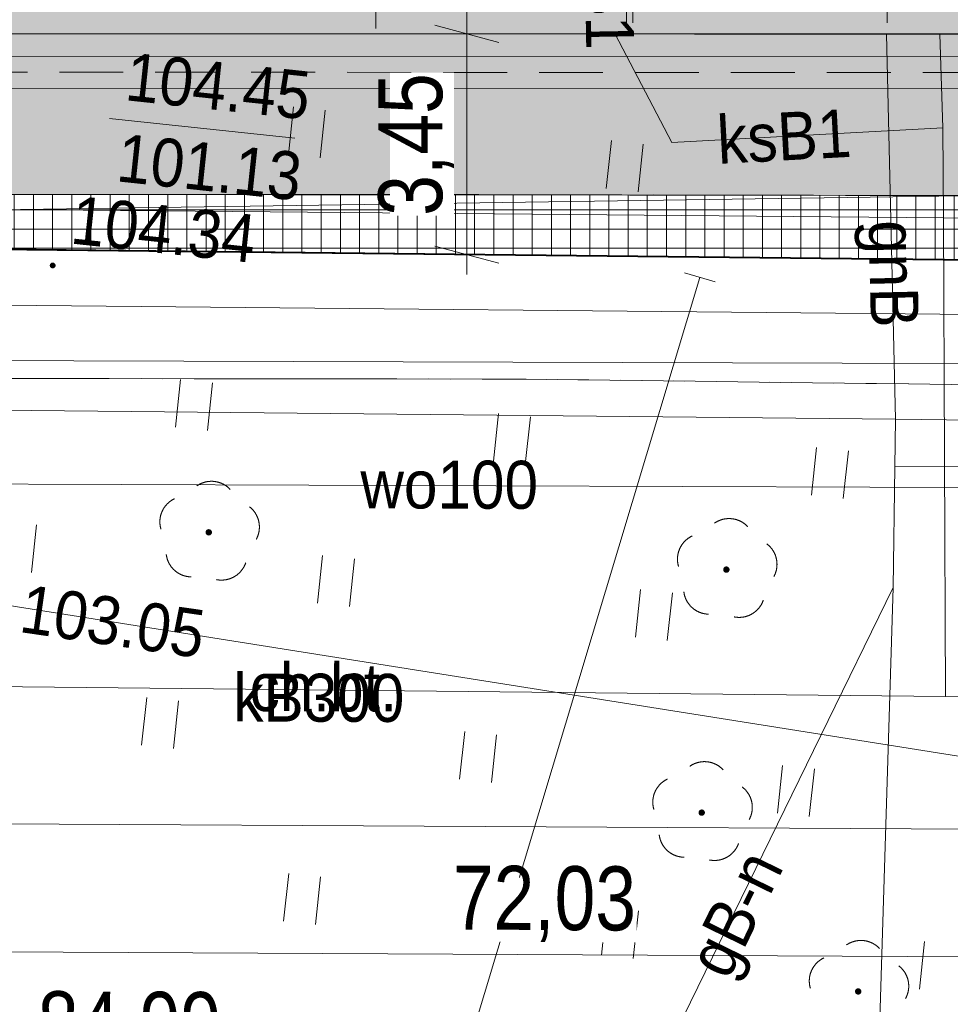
# Model space of a CAD drawing. Header units: millimetres. Extents: x -165388 to 921073, y -295343 to 494042.
# Tile 54 of 117: x 206786 to 221338, y 91679 to 107076. Entities that reach past the tile are written whole.
import ezdxf
from ezdxf.xclip import XClip

# ---------------------------------------------------------------- set-up
doc = ezdxf.new("R2010")
doc.units = ezdxf.units.MM
doc.header["$MEASUREMENT"] = 0
doc.header["$XCLIPFRAME"] = 0
for name, pattern in [('0.5_0.5', [1000, 500, -500]), ('1.0_0.5', [1500, 1000, -500]), ('Krawędzie ukryte', [2250, 1750, -500]), ('mz1.0_0.5', [1500, 1000, -500]), ('Wipeout_Contour', [1000, 0, -1000])]:
    doc.linetypes.add(name, pattern=pattern)
for name, color, linetype, lineweight in [('20231207_mdcp_Kolska_2-4_6_0_Nr_pióra__1', 7, 'Continuous', 13), ('bg-woz-oz.6640.12006.2023.pge-1_rzut_5_219-działka ewidencyjna_Nr_pióra__7', 7, 'Continuous', 18), ('bg-woz-oz.6640.12006.2023.pge-1_rzut_5_312-budynek ewidencyjny_Nr_pióra__7', 7, 'Continuous', 18), ('bg-woz-oz.6640.12006.2023.pge-1_rzut_5_chodnik (powierzchnia)-Atr17_Nr_pióra__7', 7, 'Continuous', 18), ('bg-woz-oz.6640.12006.2023.pge-1_rzut_5_chodnik (powierzchnia)_Nr_pióra__7', 7, 'Continuous', 18), ('bg-woz-oz.6640.12006.2023.pge-1_rzut_5_przewód gazowy (linia)-Atr1_Nr_pióra__7', 7, 'Continuous', 18), ('bg-woz-oz.6640.12006.2023.pge-1_rzut_5_przewód telekomunikacyjny (linia)_Nr_pióra__30', 252, 'Continuous', 18), ('bg-woz-oz.6640.12006.2023.pge-1_rzut_5_punkt o określonej wysokości (sieć kanalizacyjna)-Atr2_Nr_pióra__7', 7, 'Continuous', 18), ('bg-woz-oz.6640.12006.2023.pge-1_rzut_5_punkt o określonej wysokości (sieć telekomunikacyjna)-Atr2_Nr_pióra__30', 252, 'Continuous', 18), ('bg-woz-oz.6640.12006.2023.pge-1_rzut_5_punkt wysokościowy sztuczny-Atr2_Nr_pióra__7', 7, 'Continuous', 18), ('bg-woz-oz.6640.12006.2023.pge-1_rzut_5_punkt zmiany cech lub źródła danych o położeniu przewodu (sieć gazowa)_Nr_pióra__7', 7, 'Continuous', 18), ('bg-woz-oz.6640.12006.2023.pge-1_rzut_5_trawnik (powierzchnia) - symbol_Nr_pióra__7', 7, 'Continuous', 18), ('bg-woz-oz.6640.12006.2023.pge-1_rzut_5_trawnik (powierzchnia)_Nr_pióra__7', 7, 'Continuous', 18), ('bg-woz-oz.6640.12006.2023.pge-1_rzut_5_trawnik_Nr_pióra__7', 7, 'Continuous', 18), ('bg-woz-oz.6640.12006.2023.pge-1_rzut_5_ściana oporowa (linia)_Nr_pióra__7', 7, 'Continuous', 18), ('Wymiarowanie - PZT_Nr_pióra__21', 7, 'Continuous', 20), ('Zagospodarowanie - Ogólne_Nr_pióra__60', 230, 'Continuous', 40), ('ZD_INNE_Nr_pióra__80', 3, 'Continuous', 20), ('ZD_UTWARDZENIA_Nr_pióra__1', 7, 'Continuous', 13), ('ZD_UTWARDZENIA_Nr_pióra__101', 252, 'Continuous', 13)]:
    doc.layers.add(name, color=color, linetype=linetype, lineweight=lineweight)
for name, color, linetype, lineweight, true_color in [('bg-woz-oz.6640.12006.2023.pge-1_rzut_5_-PKIG-A-Sciany_Nr_pióra__82', 7, 'Continuous', 18, 0x6d6d6d), ('bg-woz-oz.6640.12006.2023.pge-1_rzut_5_218-kontur użytku gruntowego_Nr_pióra__3', 7, 'Continuous', 18, 0x959595), ('bg-woz-oz.6640.12006.2023.pge-1_rzut_5_drzewo liściaste (punkt)_Nr_pióra__94', 7, 'Continuous', 18, 0x4b4b4b), ('bg-woz-oz.6640.12006.2023.pge-1_rzut_5_przewód elektroenergetyczny (linia)_Nr_pióra__1', 7, 'Continuous', 18, 0x4c4c4c), ('bg-woz-oz.6640.12006.2023.pge-1_rzut_5_przewód gazowy (linia)_Nr_pióra__40', 7, 'Continuous', 18, 0xbcbcbc), ('bg-woz-oz.6640.12006.2023.pge-1_rzut_5_przewód gazowy-Atr1_Nr_pióra__40', 7, 'Continuous', 18, 0xbcbcbc), ('bg-woz-oz.6640.12006.2023.pge-1_rzut_5_przewód gazowy_Nr_pióra__40', 7, 'Continuous', 18, 0xbcbcbc), ('bg-woz-oz.6640.12006.2023.pge-1_rzut_5_przewód kanalizacyjny (linia)-Atr1_Nr_pióra__34', 7, 'Continuous', 18, 0x4b4b4b), ('bg-woz-oz.6640.12006.2023.pge-1_rzut_5_przewód kanalizacyjny (linia)_Nr_pióra__34', 7, 'Continuous', 18, 0x4b4b4b), ('bg-woz-oz.6640.12006.2023.pge-1_rzut_5_przewód kanalizacyjny-Atr1_Nr_pióra__34', 7, 'Continuous', 18, 0x4b4b4b), ('bg-woz-oz.6640.12006.2023.pge-1_rzut_5_przewód kanalizacyjny_Nr_pióra__34', 7, 'Continuous', 18, 0x4b4b4b), ('bg-woz-oz.6640.12006.2023.pge-1_rzut_5_przewód wodociągowy (linia)-Atr1_Nr_pióra__5', 7, 'Continuous', 18, 0x1d1d1d), ('bg-woz-oz.6640.12006.2023.pge-1_rzut_5_przewód wodociągowy (linia)_Nr_pióra__5', 7, 'Continuous', 18, 0x1d1d1d), ('bg-woz-oz.6640.12006.2023.pge-1_rzut_5_punkt o określonej wysokości (sieć kanalizacyjna)-Atr2_Nr_pióra__34', 7, 'Continuous', 18, 0x4b4b4b), ('bg-woz-oz.6640.12006.2023.pge-1_rzut_5_punkt o określonej wysokości (sieć kanalizacyjna)-Atr3_Nr_pióra__34', 7, 'Continuous', 18, 0x4b4b4b), ('Wymiarowanie - PZT_Nr_pióra__61', 7, 'Continuous', 13, 0x6a6a6a), ('ZD_DIM_Nr_pióra__48', 7, 'Continuous', 13, 0xa80f02), ('ZD_UTWARDZENIA_Nr_pióra__102', 7, 'Continuous', 13, 0xcccccc), ('ZD_UTWARDZENIA_Nr_pióra__170', 7, 'Continuous', 13, 0x9f9f00), ('ZD_UTWARDZENIA_Nr_pióra__202', 7, 'Continuous', 0, 0xe8e8e8)]:
    doc.layers.add(name, color=color, linetype=linetype, lineweight=lineweight, true_color=true_color)
for name, color, linetype in [('bg-woz-oz.6640.12006.2023.pge-1_rzut_5_drzewo liściaste (punkt)', 7, 'Continuous'), ('bg-woz-oz.6640.12006.2023.pge-1_rzut_5_punkt wysokościowy sztuczny', 7, 'Continuous'), ('INW_GEO', 7, 'Continuous'), ('Zagospodarowanie - Ogólne', 7, 'Continuous'), ('ZD_DIM', 7, 'Continuous'), ('ZD_INNE', 7, 'Continuous')]:
    doc.layers.add(name, color=color, linetype=linetype)
doc.styles.add('GENERATED_STYLE_1', font='txt')
doc.styles.add('GENERATED_STYLE_4', font='txt')
doc.linetypes.add('otdn_500', pattern='A,0,[4,A.01.1_PROJEKT_ZAGOSPODAROWANIA_DZIAŁKI1.Shx,S=39.68254,R=0,X=0,Y=0],-5000,0', length=5000)
doc.dimstyles.new('GENERATED_STYLE__2', dxfattribs={"dimtxt": 1000, "dimasz": 678.571429, "dimexe": 0.18, "dimexo": 20, "dimgap": 0.09, "dimtad": 1, "dimlfac": 0.001, "dimzin": 0, "dimdsep": 46, "dimtxsty": 'GENERATED_STYLE_4', "dimblk": 'ARROWHEAD_17', "dimblk1": 'ARROWHEAD_17', "dimblk2": 'ARROWHEAD_17', "dimcen": 0.09, "dimclrd": 256, "dimclre": 256, "dimclrt": 256, "dimadec": 0, "dimazin": 0, "dimtfac": 1, "dimtdec": 4, "dimtmove": 0, "dimatfit": 3, "dimfxl": 0, "dimtolj": 1, "dimtzin": 0, "dimarcsym": 0})
picture_1 = doc.add_image_def('image1.tif', size_in_pixel=(4961, 3508))
pattern_1 = [(0, (0, 0), (0, 300), []), (90, (0, 0), (-300, 0), [])]

# ---------------------------------------------------------------- blocks, each defined once
blk = doc.blocks.new('Rysunek_2_5', base_point=(-8071116842, -4961354755))
at = {"layer": 'bg-woz-oz.6640.12006.2023.pge-1_rzut_5_drzewo liściaste (punkt)', "linetype": 'Continuous', "lineweight": 0, "true_color": 0x4b4b4b}
for points in [[(209792, 99054, 1), (209693, 99064, 1)], [(217886, 98471, 1), (217787, 98481, 1)], [(217500, 94670, 1), (217401, 94681, 1)], [(219947, 91874, 1), (219848, 91885, 1)]]:
    blk.add_hatch(color=251, dxfattribs=at).paths.add_polyline_path(points)
at = {"layer": 'bg-woz-oz.6640.12006.2023.pge-1_rzut_5_punkt wysokościowy sztuczny', "linetype": 'Continuous', "lineweight": 0, "true_color": 0x000000}
blk.add_hatch(color=18, dxfattribs=at).paths.add_polyline_path([(207347, 103227, 1), (207257, 103237, 1)])
at = {"layer": 'bg-woz-oz.6640.12006.2023.pge-1_rzut_5_-PKIG-A-Sciany_Nr_pióra__82', "linetype": 'Continuous'}
for p, q in [((212358, 111044), (212357, 106937)), ((216276, 111043), (216275, 106936)), ((216373, 111041), (216373, 107026)), ((220353, 110282), (220353, 107025))]:
    blk.add_line(p, q, dxfattribs=at)
at = {"layer": 'bg-woz-oz.6640.12006.2023.pge-1_rzut_5_218-kontur użytku gruntowego_Nr_pióra__3', "linetype": '0.5_0.5', "flags": 128}
for points in [[(166083, 103925), (244848, 103072)], [(244848, 103072), (166083, 103925)]]:
    blk.add_lwpolyline(points, dxfattribs=at)
at = {"layer": 'bg-woz-oz.6640.12006.2023.pge-1_rzut_5_219-działka ewidencyjna_Nr_pióra__7', "linetype": 'Continuous', "flags": 128}
blk.add_lwpolyline([(166083, 103925), (244848, 103072)], dxfattribs=at)
at = {"layer": 'bg-woz-oz.6640.12006.2023.pge-1_rzut_5_312-budynek ewidencyjny_Nr_pióra__7', "linetype": 'Continuous', "flags": 128}
blk.add_lwpolyline([(179085, 121704), (225036, 121713), (225050, 120715), (230320, 120716), (230306, 121713), (244374, 121698), (250961, 121698), (251033, 106837), (230315, 106737), (230302, 107845), (225013, 107847), (224996, 106843), (179059, 106873)], close=True, dxfattribs=at)
at = {"layer": 'bg-woz-oz.6640.12006.2023.pge-1_rzut_5_chodnik (powierzchnia)_Nr_pióra__7', "linetype": 'mz1.0_0.5', "flags": 128}
blk.add_lwpolyline([(175016, 101502), (214705, 101455), (220691, 101379), (226616, 101299), (228632, 101345), (252829, 101435), (257008, 101482), (259574, 101409), (261751, 104364), (258273, 104474), (251049, 104451), (249973, 104546), (239700, 104588), (230342, 104451), (230336, 103828), (224735, 103743), (224747, 104325), (224435, 104318), (213968, 104340), (191109, 104348), (176824, 104497), (176916, 107052), (176152, 107053), (175409, 107062), (174954, 107040), (174994, 104029)], close=True, dxfattribs=at)
at = {"layer": 'bg-woz-oz.6640.12006.2023.pge-1_rzut_5_drzewo liściaste (punkt)_Nr_pióra__94', "linetype": 'Continuous'}
for centre, start, end in [((209785, 99457), 43.1738, 124.6298), ((209378, 99223), 115.2098, 196.4498), ((210134, 99142), 331.3538, 52.5938), ((217879, 98874), 43.1738, 124.6298), ((217472, 98640), 115.2098, 196.4498), ((218228, 98559), 331.3538, 52.5938), ((209475, 98762), 187.1228, 268.7728), ((209942, 98712), 259.0308, 340.6808), ((217568, 98179), 187.1228, 268.7728), ((218036, 98129), 259.0308, 340.6808), ((217493, 95073), 43.1738, 124.6298), ((217086, 94839), 115.2098, 196.4498), ((217842, 94758), 331.3538, 52.5938), ((217183, 94378), 187.1228, 268.7728), ((217650, 94328), 259.0308, 340.6808), ((219940, 92277), 43.1738, 124.6298), ((219533, 92043), 115.2098, 196.4498), ((220288, 91963), 331.3538, 52.5938)]:
    blk.add_arc(centre, 400, start, end, dxfattribs=at)
at = {"layer": 'bg-woz-oz.6640.12006.2023.pge-1_rzut_5_przewód elektroenergetyczny (linia)_Nr_pióra__1', "linetype": 'Continuous', "flags": 128}
for points in [[(146528, 103138), (147608, 102982), (154782, 103111), (155317, 103124), (165119, 103193), (175078, 102933), (195903, 102720), (204332, 102634), (223892, 102445), (233512, 102302), (254176, 102086), (261710, 102005), (262644, 101996)], [(235073, 86044), (232670, 101668), (219649, 101702), (204198, 101753), (185165, 101805), (166386, 101871), (157128, 101915), (148285, 101884), (143376, 102157), (121298, 102595), (99083, 103077)]]:
    blk.add_lwpolyline(points, dxfattribs=at)
at = {"layer": 'bg-woz-oz.6640.12006.2023.pge-1_rzut_5_przewód gazowy (linia)_Nr_pióra__40', "linetype": 'Continuous', "flags": 128}
for points in [[(-115115, 104340), (-21313, 103872), (35717, 103381), (52273, 103030), (134953, 102011), (203985, 100992), (220481, 100828), (232074, 100706)], [(208386, 71487), (208398, 72351), (208485, 73548), (208793, 74360), (217420, 103046)], [(219426, 66949), (219804, 77448), (220442, 98198), (220472, 100085), (220481, 100828)], [(220472, 100085), (237198, 100098), (237250, 100676)], [(220442, 98198), (208793, 74360)]]:
    blk.add_lwpolyline(points, dxfattribs=at)
at = {"layer": 'bg-woz-oz.6640.12006.2023.pge-1_rzut_5_przewód gazowy_Nr_pióra__40', "linetype": 'Continuous', "flags": 128}
blk.add_lwpolyline([(220481, 100828), (220340, 106847)], dxfattribs=at)
at = {"layer": 'bg-woz-oz.6640.12006.2023.pge-1_rzut_5_przewód kanalizacyjny (linia)_Nr_pióra__34', "linetype": 'Continuous', "flags": 128}
blk.add_lwpolyline([(199441, 96770), (199870, 96735), (202686, 96736), (206327, 96648), (221265, 96490), (246019, 96430), (246701, 96317)], dxfattribs=at)
at = {"layer": 'bg-woz-oz.6640.12006.2023.pge-1_rzut_5_przewód kanalizacyjny_Nr_pióra__34', "linetype": 'Continuous', "flags": 128}
for points in [[(205200, 103979), (206019, 104113), (221230, 103977), (222255, 103968), (222834, 103926), (222818, 104531), (222672, 106839)], [(221220, 105386), (216981, 105155), (216096, 106848)], [(221265, 96490), (221230, 103977), (221220, 105386), (221175, 106849)]]:
    blk.add_lwpolyline(points, dxfattribs=at)
at = {"layer": 'bg-woz-oz.6640.12006.2023.pge-1_rzut_5_przewód telekomunikacyjny (linia)_Nr_pióra__30', "linetype": 'Continuous', "flags": 128}
blk.add_lwpolyline([(206188, 97981), (225275, 94956)], dxfattribs=at)
at = {"layer": 'bg-woz-oz.6640.12006.2023.pge-1_rzut_5_przewód wodociągowy (linia)_Nr_pióra__5', "linetype": 'Continuous', "flags": 128}
blk.add_lwpolyline([(194496, 99059), (196155, 99052), (196683, 99851), (228852, 99733), (232391, 99717), (232863, 99717)], dxfattribs=at)
at = {"layer": 'bg-woz-oz.6640.12006.2023.pge-1_rzut_5_punkt o określonej wysokości (sieć kanalizacyjna)-Atr2_Nr_pióra__7', "linetype": 'Continuous', "flags": 128}
blk.add_lwpolyline([(208191, 105530), (211087, 105221)], dxfattribs=at)
at = {"layer": 'bg-woz-oz.6640.12006.2023.pge-1_rzut_5_punkt zmiany cech lub źródła danych o położeniu przewodu (sieć gazowa)_Nr_pióra__7', "linetype": 'Continuous'}
blk.add_line((217180, 103116), (217660, 102976), dxfattribs=at)
at = {"layer": 'bg-woz-oz.6640.12006.2023.pge-1_rzut_5_trawnik (powierzchnia) - symbol_Nr_pióra__7', "linetype": 'Continuous'}
for p, q in [((209223, 100702), (209303, 101448)), ((209721, 100649), (209800, 101395)), ((214195, 100171), (214275, 100917)), ((214692, 100118), (214772, 100864)), ((219167, 99640), (219246, 100386)), ((219664, 99587), (219744, 100333)), ((206969, 98429), (207049, 99175)), ((211444, 97951), (211523, 98697)), ((211941, 97898), (212020, 98644)), ((216415, 97420), (216495, 98166)), ((216912, 97367), (216992, 98113)), ((208692, 95731), (208772, 96477)), ((209189, 95678), (209269, 96423)), ((213664, 95200), (213744, 95945)), ((214161, 95147), (214241, 95892)), ((218636, 94668), (218715, 95414)), ((219133, 94615), (219212, 95361)), ((210912, 92979), (210992, 93725)), ((211410, 92926), (211489, 93672)), ((215884, 92448), (215964, 93194)), ((216381, 92395), (216461, 93141)), ((220856, 91917), (220936, 92663))]:
    blk.add_line(p, q, dxfattribs=at)
at = {"layer": 'bg-woz-oz.6640.12006.2023.pge-1_rzut_5_trawnik (powierzchnia)_Nr_pióra__7', "linetype": 'mz1.0_0.5', "flags": 128}
blk.add_lwpolyline([(175016, 101502), (174974, 100078), (175009, 97490), (175071, 96186), (175087, 96054), (175176, 95662), (175296, 95277), (175458, 94908), (175652, 94565), (175879, 94239), (176049, 94040), (176331, 93759), (176646, 93514), (176985, 93296), (177338, 93118), (178532, 92900), (180182, 92532), (182472, 92036), (184455, 91583), (186953, 90954), (190120, 90002), (195729, 88287), (198617, 87264), (213072, 81084), (215311, 86225), (215605, 86907), (227893, 81622), (227539, 87905), (226616, 101299), (220691, 101379), (214705, 101455)], close=True, dxfattribs=at)
at = {"layer": 'bg-woz-oz.6640.12006.2023.pge-1_rzut_5_trawnik_Nr_pióra__7', "linetype": 'Continuous'}
for p, q in [((210987, 104969), (211066, 105715)), ((211484, 104916), (211563, 105662)), ((215958, 104438), (216038, 105184)), ((216455, 104385), (216535, 105131))]:
    blk.add_line(p, q, dxfattribs=at)
at = {"layer": 'bg-woz-oz.6640.12006.2023.pge-1_rzut_5_trawnik_Nr_pióra__7', "linetype": '1.0_0.5', "flags": 128}
blk.add_lwpolyline([(178755, 107036), (176916, 107052), (176824, 104497), (191109, 104348), (213968, 104340), (224435, 104318), (224747, 104325), (224798, 106029), (224560, 106246), (179065, 106269), (179059, 106873)], close=True, dxfattribs=at)
at = {"layer": 'bg-woz-oz.6640.12006.2023.pge-1_rzut_5_ściana oporowa (linia)_Nr_pióra__7', "linetype": 'Continuous'}
blk.add_line((179065, 106519), (224560, 106496), dxfattribs=at)
at = {"layer": 'bg-woz-oz.6640.12006.2023.pge-1_rzut_5_ściana oporowa (linia)_Nr_pióra__7', "linetype": 'otdn_500'}
blk.add_line((179065, 106019), (224560, 105996), dxfattribs=at)
at = {"layer": 'bg-woz-oz.6640.12006.2023.pge-1_rzut_5_chodnik (powierzchnia)-Atr17_Nr_pióra__7', "linetype": 'Continuous', "insert": (210381, 96634), "char_height": 750, "attachment_point": 4, "rotation": 359.8418, "style": 'GENERATED_STYLE_1'}
blk.add_mtext('\\A1;{\\W0.900000x;\\fArial|b0|i0|c238|p38;ch.bt.}', dxfattribs=at)
at = {"layer": 'bg-woz-oz.6640.12006.2023.pge-1_rzut_5_przewód gazowy (linia)-Atr1_Nr_pióra__7', "linetype": 'Continuous', "insert": (217634, 92155), "char_height": 750, "attachment_point": 4, "rotation": 63.9548, "style": 'GENERATED_STYLE_1'}
blk.add_mtext('\\A1;{\\W0.900000x;\\fArial|b0|i0|c238|p38;gB-n}', dxfattribs=at)
at = {"layer": 'bg-woz-oz.6640.12006.2023.pge-1_rzut_5_przewód gazowy-Atr1_Nr_pióra__40', "linetype": 'Continuous', "insert": (220320, 103938), "char_height": 750, "attachment_point": 4, "rotation": 271.3458, "style": 'GENERATED_STYLE_1'}
blk.add_mtext('\\A1;{\\W0.900000x;\\fArial|b0|i0|c238|p38;gnB}', dxfattribs=at)
at = {"layer": 'bg-woz-oz.6640.12006.2023.pge-1_rzut_5_przewód kanalizacyjny (linia)-Atr1_Nr_pióra__34', "linetype": 'Continuous', "insert": (210127, 96471), "char_height": 750, "attachment_point": 4, "rotation": 359.8568, "style": 'GENERATED_STYLE_1'}
blk.add_mtext('\\A1;{\\W0.900000x;\\fArial|b0|i0|c238|p38;kB300}', dxfattribs=at)
at = {"layer": 'bg-woz-oz.6640.12006.2023.pge-1_rzut_5_przewód kanalizacyjny-Atr1_Nr_pióra__34', "linetype": 'Continuous', "char_height": 750, "attachment_point": 4, "style": 'GENERATED_STYLE_1'}
for insert, rotation in [((215978, 108702), 271.0288), ((217692, 105189), 3.0628)]:
    blk.add_mtext('\\A1;{\\W0.900000x;\\fArial|b0|i0|c238|p38;ksB1}', dxfattribs=dict(at, insert=insert, rotation=rotation))
at = {"layer": 'bg-woz-oz.6640.12006.2023.pge-1_rzut_5_przewód wodociągowy (linia)-Atr1_Nr_pióra__5', "linetype": 'Continuous', "insert": (212113, 99806), "char_height": 750, "attachment_point": 4, "rotation": 359.7898, "style": 'GENERATED_STYLE_1'}
blk.add_mtext('\\A1;{\\W0.900000x;\\fArial|b0|i0|c238|p38;wo100}', dxfattribs=at)
at = {"layer": 'bg-woz-oz.6640.12006.2023.pge-1_rzut_5_punkt o określonej wysokości (sieć kanalizacyjna)-Atr2_Nr_pióra__34', "linetype": 'Continuous', "insert": (208415, 105808), "char_height": 750, "attachment_point": 7, "rotation": 353.9018, "style": 'GENERATED_STYLE_1'}
blk.add_mtext('\\A1;{\\W0.900000x;\\fArial|b0|i0|c238|p38;104.45}', dxfattribs=at)
at = {"layer": 'bg-woz-oz.6640.12006.2023.pge-1_rzut_5_punkt o określonej wysokości (sieć kanalizacyjna)-Atr3_Nr_pióra__34', "linetype": 'Continuous', "insert": (208279, 104540), "char_height": 750, "attachment_point": 7, "rotation": 353.9018, "style": 'GENERATED_STYLE_1'}
blk.add_mtext('\\A1;{\\W0.900000x;\\fArial|b0|i0|c238|p38;101.13}', dxfattribs=at)
at = {"layer": 'bg-woz-oz.6640.12006.2023.pge-1_rzut_5_punkt o określonej wysokości (sieć telekomunikacyjna)-Atr2_Nr_pióra__30', "linetype": 'Continuous', "insert": (206813, 97869), "char_height": 750, "attachment_point": 4, "rotation": 351.7428, "style": 'GENERATED_STYLE_1'}
blk.add_mtext('\\A1;{\\W0.900000x;\\fArial|b0|i0|c238|p38;103.05}', dxfattribs=at)
at = {"layer": 'bg-woz-oz.6640.12006.2023.pge-1_rzut_5_punkt wysokościowy sztuczny-Atr2_Nr_pióra__7', "linetype": 'Continuous', "insert": (207562, 103567), "char_height": 750, "attachment_point": 7, "rotation": 353.9018, "style": 'GENERATED_STYLE_1'}
blk.add_mtext('\\A1;{\\W0.900000x;\\fArial|b0|i0|c238|p38;104.34}', dxfattribs=at)
blk = doc.blocks.new('Rysunek_3_6', base_point=(188222, 121799))
at = {"layer": '20231207_mdcp_Kolska_2-4_6_0_Nr_pióra__1'}
image = blk.add_image(picture_1, insert=(75928, 59123), size_in_units=(210000, 148500), rotation=-6.09824, dxfattribs=at)
image.set_boundary_path([(-0.5, -0.5), (4960.5, 3507.5)])
blk = doc.blocks.new('*D27')
at = {"layer": 'ZD_DIM_Nr_pióra__48', "linetype": 'Continuous'}
for p, q in [((178853, 94151), (179126, 95149)), ((224751, 95072), (224744, 93733)), ((224611, 93903), (224884, 94902)), ((224747, 94402), (178989, 94650)), ((230248, 94373), (224747, 94402))]:
    blk.add_line(p, q, dxfattribs=at)
at = {"color": 254, "linetype": 'Wipeout_Contour', "lineweight": 0, "ltscale": 892824.437269}
blk.add_wipeout([(200429, 94734), (203309, 94718), (203315, 95718), (200435, 95734)], dxfattribs=at).dxf.layer = 'ZD_DIM'
at = {"layer": 'ZD_DIM_Nr_pióra__48', "insert": (200429, 94734), "char_height": 1000, "attachment_point": 7, "rotation": 359.69, "style": 'GENERATED_STYLE_4'}
blk.add_mtext('\\A1;{\\fArial Narrow|b0|i0|c238|p34;45,76}', dxfattribs=at)
blk = doc.blocks.new('ARROWHEAD_17')
at = {"color": 0, "linetype": 'Continuous', "lineweight": 0}
for p, q in [((-0.188, -0.7), (0.188, 0.7)), ((0, 0), (-1, 0))]:
    blk.add_line(p, q, dxfattribs=at)
blk = doc.blocks.new('*D28')
at = {"layer": 'ZD_DIM_Nr_pióra__48', "linetype": 'Continuous'}
for p, q in [((174890, 95342), (174883, 94002)), ((178993, 95320), (178986, 93980)), ((174750, 94173), (175023, 95171)), ((178853, 94151), (179126, 95149)), ((174887, 94672), (167951, 94710)), ((178989, 94650), (174887, 94672)), ((224747, 94402), (178989, 94650))]:
    blk.add_line(p, q, dxfattribs=at)
at = {"color": 254, "linetype": 'Wipeout_Contour', "lineweight": 0, "ltscale": 804015.873031}
blk.add_wipeout([(175819, 94867), (178059, 94855), (178064, 95855), (175825, 95867)], dxfattribs=at).dxf.layer = 'ZD_DIM'
at = {"layer": 'ZD_DIM_Nr_pióra__48', "insert": (175819, 94867), "char_height": 1000, "attachment_point": 7, "rotation": 359.69, "style": 'GENERATED_STYLE_4'}
blk.add_mtext('\\A1;{\\fArial Narrow|b0|i0|c238|p34;4,10}', dxfattribs=at)
blk = doc.blocks.new('*D31')
at = {"layer": 'ZD_DIM_Nr_pióra__48', "linetype": 'Continuous'}
for p, q in [((166015, 91390), (166007, 90050)), ((166148, 91219), (165874, 90221)), ((251000, 90930), (250993, 89591)), ((166011, 90720), (165699, 90722)), ((250996, 90260), (166011, 90720)), ((250860, 89761), (251133, 90760)), ((251309, 90259), (250996, 90260))]:
    blk.add_line(p, q, dxfattribs=at)
at = {"color": 254, "linetype": 'Wipeout_Contour', "lineweight": 0, "ltscale": 910310.633013}
blk.add_wipeout([(207065, 90698), (209945, 90682), (209950, 91682), (207070, 91698)], dxfattribs=at).dxf.layer = 'ZD_DIM'
at = {"layer": 'ZD_DIM_Nr_pióra__48', "insert": (207065, 90698), "char_height": 1000, "attachment_point": 7, "rotation": 359.69, "style": 'GENERATED_STYLE_4'}
blk.add_mtext('\\A1;{\\fArial Narrow|b0|i0|c238|p34;84,99}', dxfattribs=at)
blk = doc.blocks.new('*D32')
at = {"layer": 'ZD_DIM_Nr_pióra__48', "linetype": 'Continuous'}
for p, q in [((178842, 92151), (179115, 93149)), ((251011, 92930), (251004, 91591)), ((250871, 91761), (251144, 92760)), ((251007, 92260), (178978, 92650)), ((251320, 92259), (251007, 92260))]:
    blk.add_line(p, q, dxfattribs=at)
at = {"color": 254, "linetype": 'Wipeout_Contour', "lineweight": 0, "ltscale": 937246.732644}
blk.add_wipeout([(213554, 92663), (216434, 92647), (216439, 93647), (213559, 93663)], dxfattribs=at).dxf.layer = 'ZD_DIM'
at = {"layer": 'ZD_DIM_Nr_pióra__48', "insert": (213554, 92663), "char_height": 1000, "attachment_point": 7, "rotation": 359.69, "style": 'GENERATED_STYLE_4'}
blk.add_mtext('\\A1;{\\fArial Narrow|b0|i0|c238|p34;72,03}', dxfattribs=at)
blk = doc.blocks.new('*D33')
at = {"layer": 'ZD_DIM_Nr_pióra__48', "linetype": 'Continuous'}
for p, q in [((166026, 93390), (166018, 92050)), ((178982, 93320), (178975, 91980)), ((166159, 93219), (165885, 92221)), ((178842, 92151), (179115, 93149)), ((166022, 92720), (165709, 92722)), ((178978, 92650), (166022, 92720)), ((251007, 92260), (178978, 92650))]:
    blk.add_line(p, q, dxfattribs=at)
at = {"color": 254, "linetype": 'Wipeout_Contour', "lineweight": 0, "ltscale": 784643.039132}
blk.add_wipeout([(171061, 92893), (173941, 92877), (173947, 93877), (171067, 93893)], dxfattribs=at).dxf.layer = 'ZD_DIM'
at = {"layer": 'ZD_DIM_Nr_pióra__48', "insert": (171061, 92893), "char_height": 1000, "attachment_point": 7, "rotation": 359.69, "style": 'GENERATED_STYLE_4'}
blk.add_mtext('\\A1;{\\fArial Narrow|b0|i0|c238|p34;12,96}', dxfattribs=at)
blk = doc.blocks.new('Linia_16', base_point=(166083, 103925))
at = {"layer": 'Zagospodarowanie - Ogólne_Nr_pióra__60', "linetype": 'Continuous'}
blk.add_line((166083, 103925), (250565, 103007), dxfattribs=at)
blk = doc.blocks.new('*D68')
at = {"layer": 'ZD_DIM_Nr_pióra__48', "linetype": 'Continuous'}
for p, q in [((214449, 106855), (213109, 106855)), ((213279, 106989), (214279, 106721)), ((213779, 103402), (213779, 106855)), ((213279, 103536), (214279, 103268)), ((214449, 103402), (213109, 103402)), ((213779, 103090), (213779, 103402))]:
    blk.add_line(p, q, dxfattribs=at)
at = {"color": 254, "linetype": 'Wipeout_Contour', "lineweight": 0, "ltscale": 950417.275689}
blk.add_wipeout([(213579, 104009), (213579, 106249), (212579, 106249), (212579, 104009)], dxfattribs=at).dxf.layer = 'ZD_DIM'
at = {"layer": 'ZD_DIM_Nr_pióra__48', "insert": (213579, 104009), "char_height": 1000, "attachment_point": 7, "rotation": 90, "style": 'GENERATED_STYLE_4'}
blk.add_mtext('\\A1;{\\fArial Narrow|b0|i0|c238|p34;3,45}', dxfattribs=at)
blk = doc.blocks.new('*D69')
at = {"layer": 'ZD_DIM_Nr_pióra__48', "linetype": 'Continuous'}
for p, q in [((213279, 121816), (214279, 121548)), ((214449, 121682), (213109, 121682)), ((213779, 106855), (213779, 121682)), ((214449, 106855), (213109, 106855)), ((213279, 106989), (214279, 106721))]:
    blk.add_line(p, q, dxfattribs=at)
at = {"color": 254, "linetype": 'Wipeout_Contour', "lineweight": 0, "ltscale": 967154.186187}
blk.add_wipeout([(213579, 112829), (213579, 115709), (212579, 115709), (212579, 112829)], dxfattribs=at).dxf.layer = 'ZD_DIM'
at = {"layer": 'ZD_DIM_Nr_pióra__48', "insert": (213579, 112829), "char_height": 1000, "attachment_point": 7, "rotation": 90, "style": 'GENERATED_STYLE_4'}
blk.add_mtext('\\A1;{\\fArial Narrow|b0|i0|c238|p34;14,83}', dxfattribs=at)

msp = doc.modelspace()

# ---------------------------------------------------------------- hatches: boundary and pattern name
at = {"layer": 'ZD_UTWARDZENIA_Nr_pióra__101', "linetype": 'Continuous', "lineweight": 0, "true_color": 0x4c4c4c}
msp.add_hatch(color=251, dxfattribs=at).paths.add_polyline_path([(224559.941, 105995.689), (224571.378, 106490.996), (179065.059, 106518.729), (179064.961, 106018.911)])
at = {"layer": 'ZD_UTWARDZENIA_Nr_pióra__102', "linetype": 'Continuous'}
h = msp.add_hatch(dxfattribs=at)
h.set_pattern_fill('Siatka_30x30', color=256, style=0, pattern_type=2)
h.set_pattern_definition(pattern_1)
h.paths.add_polyline_path([(174980.654, 120000.419), (174946.97, 103824.998), (176899.096, 103820.933), (182739.913, 103755.806), (221879.403, 104327.566), (205207.87, 104343.291), (176824.087, 104496.853), (176916.001, 107051.546), (176924.927, 112783.031), (177428.982, 113453.276), (179075.086, 113521.78), (179075.086, 115077.898), (177668.177, 115127.338), (176932.96, 115588.05), (176932.78, 119996.354, -0.251138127), (178006.767, 122814.871, -0.226890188), (180236.939, 123733.148), (179909.657, 125658.814), (178198.497, 125268.387), (178116.31, 125202.083, 0.132311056), (175854.364, 123377.264, 0.01924314), (175615.036, 123020.114, 0.11860309)])
h = msp.add_hatch(dxfattribs=at)
h.set_pattern_fill('Siatka_30x30', color=256, style=0, pattern_type=2)
h.set_pattern_definition(pattern_1)
h.paths.add_polyline_path([(182739.913, 103755.806), (224803.86, 103286.786), (251065.344, 103001.483), (251047.307, 104753.659), (250307.13, 104742.846), (250315.157, 104194.68), (239351.208, 104238.219), (239362.259, 104582.96), (230342.083, 104451.191), (230335.879, 103828.326), (224778.845, 103743.5), (224747.002, 104324.862), (221879.403, 104327.566)])
at = {"layer": 'ZD_UTWARDZENIA_Nr_pióra__170', "linetype": 'Continuous', "lineweight": 0, "true_color": 0x272700}
h = msp.add_hatch(color=38, dxfattribs=at)
h.paths.add_polyline_path([(176824.087, 104496.853), (205207.87, 104343.291), (221879.403, 104327.566), (224747.002, 104324.862), (224749.088, 104286.774), (224778.845, 103743.5), (224814.779, 106841.905), (230366.029, 106855.142), (179075.086, 106855.142), (179075.086, 113521.78), (177428.982, 113453.276), (176924.927, 112783.031), (176916.001, 107051.546)])
h.paths.add_polyline_path([(179065.059, 106518.729), (179064.961, 106018.911), (224559.941, 105995.689), (224571.378, 106490.996)], flags=0)
at = {"layer": 'ZD_UTWARDZENIA_Nr_pióra__202', "linetype": 'Continuous'}
h = msp.add_hatch(dxfattribs=at)
h.set_pattern_fill('Siatka_60x60', color=256, style=0, pattern_type=2)
h.set_pattern_definition([(0, (0, 0), (0, 600), []), (90, (0, 0), (-600, 0), [])])
h.paths.add_polyline_path([(167814.055, 103905.918), (168017.667, 106976.422), (167998.981, 109199.769, -0.014053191), (167995.619, 120042.703), (168426.884, 123043.871), (169509.273, 127715.32), (174548.619, 141435.744), (175211.572, 143247.438), (179184.39, 142591.681), (178732.941, 139401.588), (180911.61, 139178.88), (180859.259, 138500.603), (190122.269, 137470.733), (190767.319, 143979.037), (202707.615, 142592.732), (202210.1, 138026.1, 0.411558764), (203426.172, 136139.882, 0.418188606), (205859.844, 136986.134), (206443.151, 142163.464), (208868.804, 141882.623), (216565.927, 140991.454), (216510.559, 140239.294, 0.500317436), (218648.767, 138486.769), (220696.845, 138819.614), (223726.628, 138969.305, -0.023335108), (234428.22, 138709.112), (238539.152, 138352.227), (242678.857, 137839.55, -0.619626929), (245575.233, 129273.384, 0.05909041), (250644.333, 128430.104), (250872.457, 124682.938), (244383.084, 124704.174), (244373.691, 124709.242), (244373.691, 124704.174), (242922.295, 124704.174), (242922.295, 125242.436), (242922.295, 125492.319), (235001.152, 125502.647), (230533.907, 125508.472), (230287.106, 125478.772), (230297.472, 121716.381), (224974.323, 121716.126), (224967.525, 125417.795), (224890.851, 125439.061), (224882.182, 125935.475), (205474.113, 125929.612), (203551.956, 125933.037), (193985.45, 125904.885), (193988.424, 125462.064), (193738.339, 125458.109), (193746.79, 125013.753), (193750.349, 121680.244), (180420.216, 121676.021), (180413.242, 121994.581), (180236.939, 123733.148), (179909.657, 125658.814, 0.238336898), (175615.036, 123020.114, 0.11860309), (174980.654, 120000.419), (174962.483, 111274.718), (174946.977, 103828.427)])
h.paths.add_polyline_path([(205472.6, 129313.856), (221570.093, 129374.104), (221646.369, 131970.694), (221763.889, 131952.859), (221878.56, 133827.303), (233180.627, 133911.549), (233330.899, 132049.854), (233317.852, 129386.167), (234995.782, 129277.298, 0.054069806), (238691.672, 129606.534, 0.171384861), (239806.191, 130706.865, 0.350731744), (238605.668, 134543.609, 0.104600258), (234101.048, 135869.654), (222764.023, 135988.212), (221036.891, 135867.493), (219027.429, 135508.936), (205776.938, 132821.373, 0.364218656), (203926.697, 130846.757, 0.420428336)], flags=0)

# ---------------------------------------------------------------- linework, layer by layer
at = {"layer": 'ZD_UTWARDZENIA_Nr_pióra__1', "linetype": 'Continuous', "flags": 128}
msp.add_lwpolyline([(174980.654, 120000.419), (174946.97, 103824.998), (176899.096, 103820.933), (182739.913, 103755.806), (221879.403, 104327.566), (205207.87, 104343.291), (176824.087, 104496.853), (176916.001, 107051.546), (176924.927, 112783.031), (177428.982, 113453.276), (179075.086, 113521.78), (179075.086, 115077.898), (177668.177, 115127.338), (176932.96, 115588.05), (176932.78, 119996.354, -0.251138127), (178006.767, 122814.871, -0.226890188), (180236.939, 123733.148), (179909.657, 125658.814), (178198.497, 125268.387), (178116.31, 125202.083, 0.132311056), (175854.364, 123377.264, 0.01924314), (175615.036, 123020.114, 0.11860309)], format="xyb", close=True, dxfattribs=at)
msp.add_lwpolyline([(182739.913, 103755.806), (224803.86, 103286.786), (251065.344, 103001.483), (251047.307, 104753.659), (250307.13, 104742.846), (250315.157, 104194.68), (239351.208, 104238.219), (239362.259, 104582.96), (230342.083, 104451.191), (230335.879, 103828.326), (224778.845, 103743.5), (224747.002, 104324.862), (221879.403, 104327.566)], close=True, dxfattribs=at)

# ---------------------------------------------------------------- block references
at = {"layer": 'INW_GEO', "color": 151, "linetype": 'Continuous', "lineweight": 13, "true_color": 0x80c2ff}
ref = msp.add_blockref('Rysunek_2_5', (-8071116841.926, -4961354754.727), dxfattribs=at)
XClip(ref).set_block_clipping_path([(-195425.9394250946, -263123.0086484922), (606609.6817159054, -348810.9449165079), (694192.2923495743, 470958.7517303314), (-107843.3287914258, 556646.6879983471)])
at = {"layer": 'ZD_INNE', "color": 151, "linetype": 'Continuous', "lineweight": 13, "true_color": 0x80c2ff}
ref = msp.add_blockref('Rysunek_3_6', (188221.593, 121798.6), dxfattribs=at)
XClip(ref).set_block_clipping_path([(75928.0302199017, 59123.2504848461), (284739.4774660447, 36814.2388748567), (300515.1557528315, 184473.9502032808), (91703.7085066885, 206782.9618132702)])

# ---------------------------------------------------------------- next in the draw order: dimensions: what is measured, and where the dimension line sits
at = {"layer": 'ZD_DIM', "color": 14, "linetype": 'Continuous', "lineweight": 13, "true_color": 0xa80f02}
dim = msp.add_linear_dim(base=(178989.256, 94649.9), p1=(224814.779, 106841.905), p2=(179056.257, 107034.08), angle=179.6900204, dimstyle='GENERATED_STYLE__2', dxfattribs=at)
dim.commit()
dim.dimension.update_dxf_attribs({"geometry": '*D27', "text_midpoint": (202141.86, 95224.65), "dimtype": 160, "text_rotation": 359.6900204})

# ---------------------------------------------------------------- next in the draw order: dimensions: what is measured, and where the dimension line sits
dim = msp.add_linear_dim(base=(174886.752, 94672.095), p1=(179056.257, 107034.08), p2=(174953.664, 107039.946), angle=179.6900204, dimstyle='GENERATED_STYLE__2', dxfattribs=at)
dim.commit()
dim.dimension.update_dxf_attribs({"geometry": '*D28', "text_midpoint": (177152.073, 95359.85), "dimtype": 160, "text_rotation": 359.6900204})

# ---------------------------------------------------------------- next in the draw order: dimensions: what is measured, and where the dimension line sits
dim = msp.add_linear_dim(base=(166011.084, 90720.085), p1=(251065.344, 103001.483), p2=(166082.524, 103924.73), angle=179.6900204, dimstyle='GENERATED_STYLE__2', dxfattribs=at)
dim.commit()
dim.dimension.update_dxf_attribs({"geometry": '*D31', "text_midpoint": (208777.241, 91188.721), "dimtype": 160, "text_rotation": 359.6900204})

# ---------------------------------------------------------------- next in the draw order: dimensions: what is measured, and where the dimension line sits
dim = msp.add_linear_dim(base=(178978.436, 92649.959), p1=(251065.344, 103001.483), p2=(179056.257, 107034.08), angle=179.6900204, dimstyle='GENERATED_STYLE__2', dxfattribs=at)
dim.commit()
dim.dimension.update_dxf_attribs({"geometry": '*D32', "text_midpoint": (215266.327, 93153.643), "dimtype": 160, "text_rotation": 359.6900204})

# ---------------------------------------------------------------- next in the draw order: dimensions: what is measured, and where the dimension line sits
dim = msp.add_linear_dim(base=(166021.905, 92720.056), p1=(179056.257, 107034.08), p2=(166082.524, 103924.73), angle=179.6900204, dimstyle='GENERATED_STYLE__2', dxfattribs=at)
dim.commit()
dim.dimension.update_dxf_attribs({"geometry": '*D33', "text_midpoint": (172773.663, 93383.538), "dimtype": 160, "text_rotation": 359.6900204})

# ---------------------------------------------------------------- next in the draw order: hatches: boundary and pattern name
at = {"layer": 'Wymiarowanie - PZT_Nr_pióra__61', "linetype": 'Continuous'}
h = msp.add_hatch(color=256, dxfattribs=at)
h.paths.add_polyline_path([(179075.086, 121675.595), (179075.086, 106855.142), (251032.584, 106855.142), (250960.99, 121698.371)])
h.paths.add_polyline_path([(179575.086, 121175.753), (179575.086, 107355.142), (250530.166, 107355.142), (250463.396, 121198.213)], flags=0)

# ---------------------------------------------------------------- next in the draw order: linework, layer by layer
at = {"layer": 'Wymiarowanie - PZT_Nr_pióra__21', "linetype": 'Continuous', "flags": 128}
msp.add_lwpolyline([(179075.086, 121675.595), (179075.086, 106855.142), (251032.584, 106855.142), (250960.99, 121698.371)], close=True, dxfattribs=at)
at = {"layer": 'ZD_INNE_Nr_pióra__80', "linetype": 'Krawędzie ukryte'}
msp.add_line((251065.344, 103001.483), (166082.524, 103924.73), dxfattribs=at)

# ---------------------------------------------------------------- next in the draw order: block references
at = {"layer": 'Zagospodarowanie - Ogólne', "color": 230, "linetype": 'Continuous', "lineweight": 40}
msp.add_blockref('Linia_16', (166082.524, 103924.73), dxfattribs=at)

# ---------------------------------------------------------------- next in the draw order: dimensions: what is measured, and where the dimension line sits
at = {"layer": 'ZD_DIM', "color": 14, "linetype": 'Continuous', "lineweight": 13, "true_color": 0xa80f02}
dim = msp.add_linear_dim(base=(213779.121, 106855.142), p1=(214175.049, 103402.256), p2=(214426.265, 106855.142), angle=90, dimstyle='GENERATED_STYLE__2', dxfattribs=at)
dim.commit()
dim.dimension.update_dxf_attribs({"geometry": '*D68', "text_midpoint": (213079.121, 105338.984), "dimtype": 160, "text_rotation": 90})

# ---------------------------------------------------------------- next in the draw order: dimensions: what is measured, and where the dimension line sits
dim = msp.add_linear_dim(base=(213779.121, 121682.154), p1=(214426.265, 106855.142), p2=(213942.702, 121682.154), angle=90, dimstyle='GENERATED_STYLE__2', dxfattribs=at)
dim.commit()
dim.dimension.update_dxf_attribs({"geometry": '*D69', "text_midpoint": (213079.121, 114538.358), "dimtype": 160, "text_rotation": 90})

doc.saveas('drawing.dxf')
